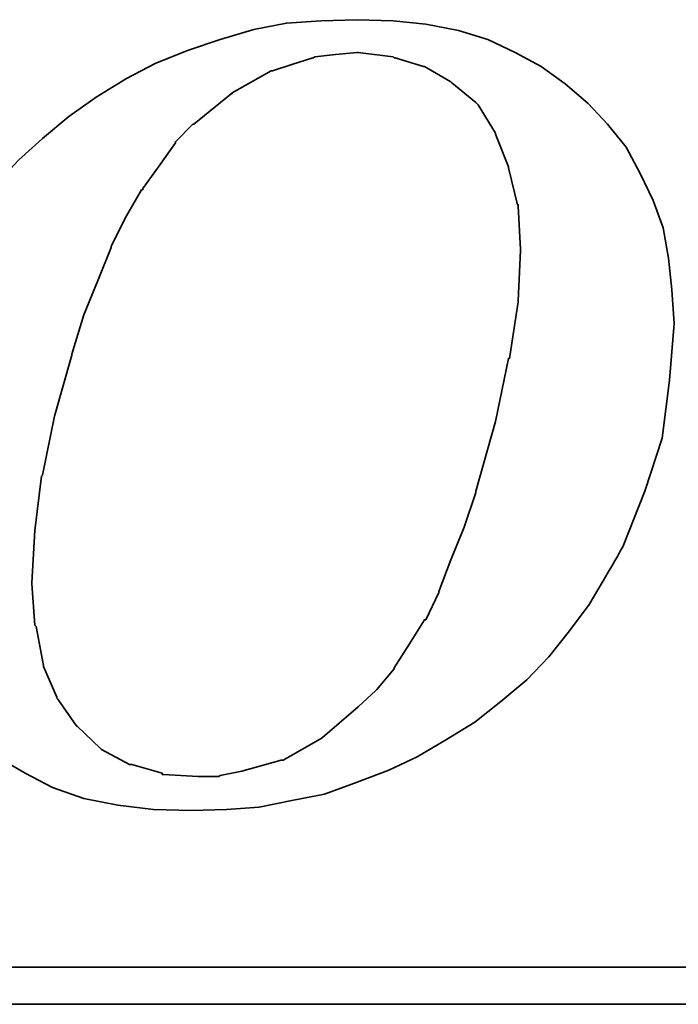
# Model space of a CAD drawing. Header units: millimetres. Extents: x 7 to 218, y 15 to 167.
# Tile 48 of 64: x 182.32 to 184.94, y 82.03 to 85.94. Entities that reach past the tile are written whole.
import ezdxf

# ---------------------------------------------------------------- set-up
doc = ezdxf.new("R2010")
doc.units = ezdxf.units.MM
doc.header["$LTSCALE"] = 0.2
doc.layers.add('layer 1', color=7, linetype='CONTINUOUS')

msp = doc.modelspace()

# ---------------------------------------------------------------- linework, layer by layer
at = {"layer": 'layer 1', "color": 1, "lineweight": 35}
for points, knots in [([(182.0686, 83.1694), (182.0686, 83.1694), (182.146, 83.0875), (182.146, 83.0875), (182.146, 83.0875), (182.146, 83.0875), (182.241, 83.0096), (182.241, 83.0096), (182.241, 83.0096), (182.241, 83.0096), (182.3445, 82.9498), (182.3445, 82.9498), (182.3445, 82.9498), (182.3445, 82.9498), (182.4525, 82.8931), (182.4525, 82.8931), (182.4525, 82.8931), (182.4525, 82.8931), (182.5776, 82.8499), (182.5776, 82.8499), (182.5776, 82.8499), (182.5776, 82.8499), (182.7117, 82.8238), (182.7117, 82.8238), (182.7117, 82.8238), (182.7117, 82.8238), (182.8543, 82.8067), (182.8543, 82.8067), (182.8543, 82.8067), (182.8543, 82.8067), (183.0051, 82.8022), (183.0051, 82.8022), (183.0051, 82.8022), (183.0051, 82.8022), (183.1437, 82.8067), (183.1437, 82.8067), (183.1437, 82.8067), (183.1437, 82.8067), (183.2728, 82.8157), (183.2728, 82.8157), (183.2728, 82.8157), (183.2728, 82.8157), (183.4024, 82.8413), (183.4024, 82.8413), (183.4024, 82.8413), (183.4024, 82.8413), (183.532, 82.867), (183.532, 82.867), (183.532, 82.867), (183.532, 82.867), (183.6616, 82.9147), (183.6616, 82.9147), (183.6616, 82.9147), (183.6616, 82.9147), (183.7867, 82.9624), (183.7867, 82.9624), (183.7867, 82.9624), (183.7867, 82.9624), (183.8992, 83.0146), (183.8992, 83.0146), (183.8992, 83.0146), (183.8992, 83.0146), (184.0162, 83.083), (184.0162, 83.083), (184.0162, 83.083), (184.0162, 83.083), (184.1287, 83.1523), (184.1287, 83.1523), (184.1287, 83.1523), (184.1287, 83.1523), (184.2322, 83.2342), (184.2322, 83.2342), (184.2322, 83.2342), (184.2322, 83.2342), (184.3353, 83.3206), (184.3353, 83.3206), (184.3353, 83.3206), (184.3353, 83.3206), (184.4217, 83.411), (184.4217, 83.411), (184.4217, 83.411), (184.4217, 83.411), (184.504, 83.515), (184.504, 83.515), (184.504, 83.515), (184.504, 83.515), (184.5814, 83.6185), (184.5814, 83.6185), (184.5814, 83.6185), (184.5814, 83.6185), (184.6507, 83.7355), (184.6507, 83.7355), (184.6507, 83.7355), (184.6507, 83.7355), (184.7155, 83.848), (184.7155, 83.848), (184.7155, 83.848), (184.7155, 83.848), (184.8024, 84.068), (184.8024, 84.068), (184.8024, 84.068), (184.8024, 84.068), (184.8712, 84.2791), (184.8712, 84.2791), (184.8712, 84.2791), (184.8712, 84.2791), (184.9009, 84.5086), (184.9009, 84.5086), (184.9009, 84.5086), (184.9009, 84.5086), (184.9185, 84.7327), (184.9185, 84.7327), (184.9185, 84.7327), (184.9185, 84.7327), (184.9095, 84.8668), (184.9095, 84.8668), (184.9095, 84.8668), (184.9095, 84.8668), (184.8969, 84.9919), (184.8969, 84.9919), (184.8969, 84.9919), (184.8969, 84.9919), (184.8757, 85.1125), (184.8757, 85.1125), (184.8757, 85.1125), (184.8757, 85.1125), (184.8361, 85.2205), (184.8361, 85.2205), (184.8361, 85.2205), (184.8361, 85.2205), (184.7844, 85.3285), (184.7844, 85.3285), (184.7844, 85.3285), (184.7844, 85.3285), (184.7281, 85.4324), (184.7281, 85.4324), (184.7281, 85.4324), (184.7281, 85.4324), (184.6552, 85.5229), (184.6552, 85.5229), (184.6552, 85.5229), (184.6552, 85.5229), (184.5774, 85.6052), (184.5774, 85.6052), (184.5774, 85.6052), (184.5774, 85.6052), (184.4869, 85.6831), (184.4869, 85.6831), (184.4869, 85.6831), (184.4869, 85.6831), (184.3915, 85.7524), (184.3915, 85.7524), (184.3915, 85.7524), (184.3915, 85.7524), (184.288, 85.8082), (184.288, 85.8082), (184.288, 85.8082), (184.288, 85.8082), (184.18, 85.8599), (184.18, 85.8599), (184.18, 85.8599), (184.18, 85.8599), (184.0639, 85.8946), (184.0639, 85.8946), (184.0639, 85.8946), (184.0639, 85.8946), (183.9339, 85.9207), (183.9339, 85.9207), (183.9339, 85.9207), (183.9339, 85.9207), (183.8043, 85.9333), (183.8043, 85.9333), (183.8043, 85.9333), (183.8043, 85.9333), (183.6616, 85.9378), (183.6616, 85.9378), (183.6616, 85.9378), (183.6616, 85.9378), (183.519, 85.9333), (183.519, 85.9333), (183.519, 85.9333), (183.519, 85.9333), (183.3813, 85.9243), (183.3813, 85.9243), (183.3813, 85.9243), (183.3813, 85.9243), (183.2512, 85.8991), (183.2512, 85.8991), (183.2512, 85.8991), (183.2512, 85.8991), (183.1176, 85.8599), (183.1176, 85.8599), (183.1176, 85.8599), (183.1176, 85.8599), (182.9925, 85.8172), (182.9925, 85.8172), (182.9925, 85.8172), (182.9925, 85.8172), (182.8633, 85.765), (182.8633, 85.765), (182.8633, 85.765), (182.8633, 85.765), (182.7463, 85.7047), (182.7463, 85.7047), (182.7463, 85.7047), (182.7463, 85.7047), (182.6257, 85.6309), (182.6257, 85.6309), (182.6257, 85.6309), (182.6257, 85.6309), (182.5177, 85.5535), (182.5177, 85.5535), (182.5177, 85.5535), (182.5177, 85.5535), (182.4138, 85.4671), (182.4138, 85.4671), (182.4138, 85.4671), (182.4138, 85.4671), (182.3188, 85.3807), (182.3188, 85.3807), (182.3188, 85.3807), (182.3188, 85.3807), (182.2324, 85.2898), (182.2324, 85.2898), (182.2324, 85.2898), (182.2324, 85.2898), (182.1505, 85.1863), (182.1505, 85.1863), (182.1505, 85.1863), (182.1505, 85.1863), (182.0767, 85.0913), (182.0767, 85.0913), (182.0767, 85.0913), (182.0767, 85.0913), (182.0164, 84.9829), (182.0164, 84.9829), (182.0164, 84.9829), (182.0164, 84.9829), (181.9651, 84.8758), (181.9651, 84.8758), (181.9651, 84.8758), (181.9651, 84.8758), (181.8697, 84.6508), (181.8697, 84.6508), (181.8697, 84.6508), (181.8697, 84.6508), (181.8049, 84.4388), (181.8049, 84.4388), (181.8049, 84.4388), (181.8049, 84.4388), (181.7707, 84.2323), (181.7707, 84.2323), (181.7707, 84.2323), (181.7707, 84.2323), (181.7536, 84.0334), (181.7536, 84.0334), (181.7536, 84.0334), (181.7536, 84.0334), (181.7617, 83.9128), (181.7617, 83.9128), (181.7617, 83.9128), (181.7617, 83.9128), (181.7752, 83.7958), (181.7752, 83.7958), (181.7752, 83.7958), (181.7752, 83.7958), (181.7788, 83.7958), (181.7788, 83.7958), (181.7788, 83.7958), (181.7788, 83.7958), (181.7968, 83.6752), (181.7968, 83.6752), (181.7968, 83.6752), (181.7968, 83.6752), (181.8355, 83.5667), (181.8355, 83.5667), (181.8355, 83.5667), (181.8355, 83.5667), (181.8787, 83.4632), (181.8787, 83.4632), (181.8787, 83.4632), (181.8787, 83.4632), (181.93, 83.3593), (181.93, 83.3593), (181.93, 83.3593), (181.93, 83.3593), (181.9948, 83.2648), (181.9948, 83.2648), (181.9948, 83.2648), (181.9948, 83.2648), (182.0686, 83.1694), (182.0686, 83.1694)], [0, 0, 0, 0, 0.013699, 0.013699, 0.013699, 0.013699, 0.027397, 0.027397, 0.027397, 0.027397, 0.041096, 0.041096, 0.041096, 0.041096, 0.054795, 0.054795, 0.054795, 0.054795, 0.068493, 0.068493, 0.068493, 0.068493, 0.082192, 0.082192, 0.082192, 0.082192, 0.09589, 0.09589, 0.09589, 0.09589, 0.109589, 0.109589, 0.109589, 0.109589, 0.123288, 0.123288, 0.123288, 0.123288, 0.136986, 0.136986, 0.136986, 0.136986, 0.150685, 0.150685, 0.150685, 0.150685, 0.164384, 0.164384, 0.164384, 0.164384, 0.178082, 0.178082, 0.178082, 0.178082, 0.191781, 0.191781, 0.191781, 0.191781, 0.205479, 0.205479, 0.205479, 0.205479, 0.219178, 0.219178, 0.219178, 0.219178, 0.232877, 0.232877, 0.232877, 0.232877, 0.246575, 0.246575, 0.246575, 0.246575, 0.260274, 0.260274, 0.260274, 0.260274, 0.273973, 0.273973, 0.273973, 0.273973, 0.287671, 0.287671, 0.287671, 0.287671, 0.30137, 0.30137, 0.30137, 0.30137, 0.315068, 0.315068, 0.315068, 0.315069, 0.328767, 0.328767, 0.328767, 0.328767, 0.342466, 0.342466, 0.342466, 0.342466, 0.356164, 0.356164, 0.356164, 0.356164, 0.369863, 0.369863, 0.369863, 0.369863, 0.383562, 0.383562, 0.383562, 0.383562, 0.39726, 0.39726, 0.39726, 0.39726, 0.410959, 0.410959, 0.410959, 0.410959, 0.424658, 0.424658, 0.424658, 0.424658, 0.438356, 0.438356, 0.438356, 0.438356, 0.452055, 0.452055, 0.452055, 0.452055, 0.465753, 0.465753, 0.465753, 0.465753, 0.479452, 0.479452, 0.479452, 0.479452, 0.493151, 0.493151, 0.493151, 0.493151, 0.506849, 0.506849, 0.506849, 0.506849, 0.520548, 0.520548, 0.520548, 0.520548, 0.534247, 0.534247, 0.534247, 0.534247, 0.547945, 0.547945, 0.547945, 0.547945, 0.561644, 0.561644, 0.561644, 0.561644, 0.575342, 0.575342, 0.575342, 0.575342, 0.589041, 0.589041, 0.589041, 0.589041, 0.60274, 0.60274, 0.60274, 0.60274, 0.616438, 0.616438, 0.616438, 0.616438, 0.630137, 0.630137, 0.630137, 0.630137, 0.643836, 0.643836, 0.643836, 0.643836, 0.657534, 0.657534, 0.657534, 0.657534, 0.671233, 0.671233, 0.671233, 0.671233, 0.684932, 0.684932, 0.684932, 0.684932, 0.69863, 0.69863, 0.69863, 0.69863, 0.712329, 0.712329, 0.712329, 0.712329, 0.726027, 0.726027, 0.726027, 0.726027, 0.739726, 0.739726, 0.739726, 0.739726, 0.753425, 0.753425, 0.753425, 0.753425, 0.767123, 0.767123, 0.767123, 0.767123, 0.780822, 0.780822, 0.780822, 0.780822, 0.794521, 0.794521, 0.794521, 0.794521, 0.808219, 0.808219, 0.808219, 0.808219, 0.821918, 0.821918, 0.821918, 0.821918, 0.835616, 0.835616, 0.835616, 0.835616, 0.849315, 0.849315, 0.849315, 0.849315, 0.863014, 0.863014, 0.863014, 0.863014, 0.876712, 0.876712, 0.876712, 0.876712, 0.890411, 0.890411, 0.890411, 0.890411, 0.90411, 0.90411, 0.90411, 0.90411, 0.917808, 0.917808, 0.917808, 0.917808, 0.931507, 0.931507, 0.931507, 0.931507, 0.945205, 0.945205, 0.945205, 0.945205, 0.958904, 0.958904, 0.958904, 0.958904, 0.972603, 0.972603, 0.972603, 0.972603, 0.986301, 0.986301, 0.986301, 0.986301, 1, 1, 1, 1]), ([(182.5303, 84.6121), (182.5303, 84.6121), (182.5776, 84.7678), (182.5776, 84.7678), (182.5776, 84.7678), (182.5776, 84.7678), (182.6338, 84.9059), (182.6338, 84.9059), (182.6338, 84.9059), (182.6338, 84.9059), (182.6856, 85.0351), (182.6856, 85.0351), (182.6856, 85.0351), (182.6856, 85.0351), (182.6856, 85.0396), (182.6856, 85.0396), (182.6856, 85.0396), (182.6856, 85.0396), (182.7463, 85.1602), (182.7463, 85.1602), (182.7463, 85.1602), (182.7463, 85.1602), (182.8066, 85.2637), (182.8066, 85.2637), (182.8066, 85.2637), (182.8066, 85.2637), (182.8111, 85.2637), (182.8111, 85.2637), (182.8111, 85.2637), (182.8111, 85.2637), (182.8111, 85.2682), (182.8111, 85.2682), (182.8111, 85.2682), (182.8111, 85.2682), (182.88, 85.3631), (182.88, 85.3631), (182.88, 85.3631), (182.88, 85.3631), (182.9407, 85.45), (182.9407, 85.45), (182.9407, 85.45), (182.9407, 85.45), (182.9407, 85.4536), (182.9407, 85.4536), (182.9407, 85.4536), (182.9407, 85.4536), (183.0096, 85.5229), (183.0096, 85.5229), (183.0096, 85.5229), (183.0096, 85.5229), (183.0141, 85.5229), (183.0141, 85.5229), (183.0141, 85.5229), (183.0141, 85.5229), (183.1612, 85.6444), (183.1612, 85.6444), (183.1612, 85.6444), (183.1612, 85.6444), (183.1657, 85.6444), (183.1657, 85.6444), (183.1657, 85.6444), (183.1657, 85.6444), (183.1657, 85.648), (183.1657, 85.648), (183.1657, 85.648), (183.1657, 85.648), (183.3205, 85.7344), (183.3205, 85.7344), (183.3205, 85.7344), (183.3205, 85.7344), (183.3255, 85.7344), (183.3255, 85.7344), (183.3255, 85.7344), (183.3255, 85.7344), (183.4024, 85.7605), (183.4024, 85.7605), (183.4024, 85.7605), (183.4024, 85.7605), (183.4852, 85.7866), (183.4852, 85.7866), (183.4852, 85.7866), (183.4852, 85.7866), (183.4888, 85.7866), (183.4888, 85.7866), (183.4888, 85.7866), (183.4888, 85.7866), (183.4933, 85.7911), (183.4933, 85.7911), (183.4933, 85.7911), (183.4933, 85.7911), (183.5752, 85.7992), (183.5752, 85.7992), (183.5752, 85.7992), (183.5752, 85.7992), (183.6616, 85.8082), (183.6616, 85.8082), (183.6616, 85.8082), (183.6616, 85.8082), (183.6661, 85.8082), (183.6661, 85.8082), (183.6661, 85.8082), (183.6661, 85.8082), (183.8043, 85.7911), (183.8043, 85.7911), (183.8043, 85.7911), (183.8043, 85.7911), (183.8083, 85.7866), (183.8083, 85.7866), (183.8083, 85.7866), (183.8083, 85.7866), (183.8128, 85.7866), (183.8128, 85.7866), (183.8128, 85.7866), (183.8128, 85.7866), (183.9249, 85.7524), (183.9249, 85.7524), (183.9249, 85.7524), (183.9249, 85.7524), (183.9294, 85.7524), (183.9294, 85.7524), (183.9294, 85.7524), (183.9294, 85.7524), (184.0329, 85.6912), (184.0329, 85.6912), (184.0329, 85.6912), (184.0329, 85.6912), (184.0374, 85.6876), (184.0374, 85.6876), (184.0374, 85.6876), (184.0374, 85.6876), (184.1323, 85.6093), (184.1323, 85.6093), (184.1323, 85.6093), (184.1323, 85.6093), (184.1368, 85.6052), (184.1368, 85.6052), (184.1368, 85.6052), (184.1368, 85.6052), (184.1413, 85.6007), (184.1413, 85.6007), (184.1413, 85.6007), (184.1413, 85.6007), (184.2106, 85.4882), (184.2106, 85.4882), (184.2106, 85.4882), (184.2106, 85.4882), (184.2106, 85.4842), (184.2106, 85.4842), (184.2106, 85.4842), (184.2106, 85.4842), (184.2619, 85.3546), (184.2619, 85.3546), (184.2619, 85.3546), (184.2619, 85.3546), (184.2619, 85.3501), (184.2619, 85.3501), (184.2619, 85.3501), (184.2619, 85.3501), (184.297, 85.2038), (184.297, 85.2038), (184.297, 85.2038), (184.297, 85.2038), (184.3006, 85.2038), (184.3006, 85.2038), (184.3006, 85.2038), (184.3006, 85.2038), (184.3006, 85.1989), (184.3006, 85.1989), (184.3006, 85.1989), (184.3006, 85.1989), (184.3096, 85.0261), (184.3096, 85.0261), (184.3096, 85.0261), (184.3096, 85.0261), (184.3096, 85.022), (184.3096, 85.022), (184.3096, 85.022), (184.3096, 85.022), (184.3006, 84.8236), (184.3006, 84.8236), (184.3006, 84.8236), (184.3006, 84.8236), (184.3006, 84.8191), (184.3006, 84.8191), (184.3006, 84.8191), (184.3006, 84.8191), (184.2664, 84.595), (184.2664, 84.595), (184.2664, 84.595), (184.2664, 84.595), (184.2619, 84.595), (184.2619, 84.595), (184.2619, 84.595), (184.2619, 84.595), (184.2106, 84.3439), (184.2106, 84.3439), (184.2106, 84.3439), (184.2106, 84.3439), (184.1323, 84.068), (184.1323, 84.068), (184.1323, 84.068), (184.1323, 84.068), (184.1323, 84.0631), (184.1323, 84.0631), (184.1323, 84.0631), (184.1323, 84.0631), (184.0855, 83.9254), (184.0855, 83.9254), (184.0855, 83.9254), (184.0855, 83.9254), (184.0329, 83.7958), (184.0329, 83.7958), (184.0329, 83.7958), (184.0329, 83.7958), (183.9856, 83.6707), (183.9856, 83.6707), (183.9856, 83.6707), (183.9856, 83.6707), (183.9856, 83.6662), (183.9856, 83.6662), (183.9856, 83.6662), (183.9856, 83.6662), (183.9339, 83.5582), (183.9339, 83.5582), (183.9339, 83.5582), (183.9339, 83.5582), (183.9294, 83.5582), (183.9294, 83.5582), (183.9294, 83.5582), (183.9294, 83.5582), (183.8695, 83.4632), (183.8695, 83.4632), (183.8695, 83.4632), (183.8695, 83.4632), (183.8083, 83.3683), (183.8083, 83.3683), (183.8083, 83.3683), (183.8083, 83.3683), (183.8083, 83.3638), (183.8083, 83.3638), (183.8083, 83.3638), (183.8083, 83.3638), (183.7399, 83.2819), (183.7399, 83.2819), (183.7399, 83.2819), (183.7399, 83.2819), (183.7354, 83.2774), (183.7354, 83.2774), (183.7354, 83.2774), (183.7354, 83.2774), (183.6661, 83.2126), (183.6661, 83.2126), (183.6661, 83.2126), (183.6661, 83.2126), (183.5239, 83.0915), (183.5239, 83.0915), (183.5239, 83.0915), (183.5239, 83.0915), (183.519, 83.0875), (183.519, 83.0875), (183.519, 83.0875), (183.519, 83.0875), (183.3682, 83.0011), (183.3682, 83.0011), (183.3682, 83.0011), (183.3682, 83.0011), (183.3637, 83.0011), (183.3637, 83.0011), (183.3637, 83.0011), (183.3637, 83.0011), (183.3597, 83.0011), (183.3597, 83.0011), (183.3597, 83.0011), (183.3597, 83.0011), (183.2044, 82.9579), (183.2044, 82.9579), (183.2044, 82.9579), (183.2044, 82.9579), (183.1176, 82.9403), (183.1176, 82.9403), (183.1176, 82.9403), (183.1176, 82.9403), (183.1131, 82.9363), (183.1131, 82.9363), (183.1131, 82.9363), (183.1131, 82.9363), (183.109, 82.9363), (183.109, 82.9363), (183.109, 82.9363), (183.109, 82.9363), (183.0312, 82.9363), (183.0312, 82.9363), (183.0312, 82.9363), (183.0312, 82.9363), (182.893, 82.9448), (182.893, 82.9448), (182.893, 82.9448), (182.893, 82.9448), (182.8885, 82.9448), (182.8885, 82.9448), (182.8885, 82.9448), (182.8885, 82.9448), (182.8885, 82.9498), (182.8885, 82.9498), (182.8885, 82.9498), (182.8885, 82.9498), (182.7679, 82.984), (182.7679, 82.984), (182.7679, 82.984), (182.7679, 82.984), (182.7634, 82.984), (182.7634, 82.984), (182.7634, 82.984), (182.7634, 82.984), (182.7589, 82.984), (182.7589, 82.984), (182.7589, 82.984), (182.7589, 82.984), (182.6469, 83.0443), (182.6469, 83.0443), (182.6469, 83.0443), (182.6469, 83.0443), (182.6424, 83.0488), (182.6424, 83.0488), (182.6424, 83.0488), (182.6424, 83.0488), (182.5519, 83.1352), (182.5519, 83.1352), (182.5519, 83.1352), (182.5519, 83.1352), (182.5474, 83.1397), (182.5474, 83.1397), (182.5474, 83.1397), (182.5474, 83.1397), (182.4745, 83.2432), (182.4745, 83.2432), (182.4745, 83.2432), (182.4745, 83.2432), (182.47, 83.2477), (182.47, 83.2477), (182.47, 83.2477), (182.47, 83.2477), (182.47, 83.2513), (182.47, 83.2513), (182.47, 83.2513), (182.47, 83.2513), (182.4178, 83.3728), (182.4178, 83.3728), (182.4178, 83.3728), (182.4178, 83.3728), (182.4178, 83.3773), (182.4178, 83.3773), (182.4178, 83.3773), (182.4178, 83.3773), (182.3881, 83.5321), (182.3881, 83.5321), (182.3881, 83.5321), (182.3881, 83.5321), (182.3836, 83.5366), (182.3836, 83.5366), (182.3836, 83.5366), (182.3836, 83.5366), (182.371, 83.7004), (182.371, 83.7004), (182.371, 83.7004), (182.371, 83.7004), (182.371, 83.7049), (182.371, 83.7049), (182.371, 83.7049), (182.371, 83.7049), (182.3836, 83.9128), (182.3836, 83.9128), (182.3836, 83.9128), (182.3836, 83.9128), (182.4093, 84.1279), (182.4093, 84.1279), (182.4093, 84.1279), (182.4093, 84.1279), (182.4138, 84.1324), (182.4138, 84.1324), (182.4138, 84.1324), (182.4138, 84.1324), (182.4615, 84.3655), (182.4615, 84.3655), (182.4615, 84.3655), (182.4615, 84.3655), (182.5303, 84.6076), (182.5303, 84.6076), (182.5303, 84.6076), (182.5303, 84.6076), (182.5303, 84.6121), (182.5303, 84.6121)], [0, 0, 0, 0, 0.010204, 0.010204, 0.010204, 0.010204, 0.020408, 0.020408, 0.020408, 0.020408, 0.030612, 0.030612, 0.030612, 0.030612, 0.040816, 0.040816, 0.040816, 0.040816, 0.05102, 0.05102, 0.05102, 0.05102, 0.061224, 0.061224, 0.061224, 0.061224, 0.071429, 0.071429, 0.071429, 0.071429, 0.081633, 0.081633, 0.081633, 0.081633, 0.091837, 0.091837, 0.091837, 0.091837, 0.102041, 0.102041, 0.102041, 0.102041, 0.112245, 0.112245, 0.112245, 0.112245, 0.122449, 0.122449, 0.122449, 0.122449, 0.132653, 0.132653, 0.132653, 0.132653, 0.142857, 0.142857, 0.142857, 0.142857, 0.153061, 0.153061, 0.153061, 0.153061, 0.163265, 0.163265, 0.163265, 0.163265, 0.173469, 0.173469, 0.173469, 0.173469, 0.183673, 0.183673, 0.183673, 0.183673, 0.193878, 0.193878, 0.193878, 0.193878, 0.204082, 0.204082, 0.204082, 0.204082, 0.214286, 0.214286, 0.214286, 0.214286, 0.22449, 0.22449, 0.22449, 0.22449, 0.234694, 0.234694, 0.234694, 0.234694, 0.244898, 0.244898, 0.244898, 0.244898, 0.255102, 0.255102, 0.255102, 0.255102, 0.265306, 0.265306, 0.265306, 0.265306, 0.27551, 0.27551, 0.27551, 0.27551, 0.285714, 0.285714, 0.285714, 0.285714, 0.295918, 0.295918, 0.295918, 0.295918, 0.306122, 0.306122, 0.306122, 0.306122, 0.316327, 0.316327, 0.316327, 0.316327, 0.326531, 0.326531, 0.326531, 0.326531, 0.336735, 0.336735, 0.336735, 0.336735, 0.346939, 0.346939, 0.346939, 0.346939, 0.357143, 0.357143, 0.357143, 0.357143, 0.367347, 0.367347, 0.367347, 0.367347, 0.377551, 0.377551, 0.377551, 0.377551, 0.387755, 0.387755, 0.387755, 0.387755, 0.397959, 0.397959, 0.397959, 0.397959, 0.408163, 0.408163, 0.408163, 0.408163, 0.418367, 0.418367, 0.418367, 0.418367, 0.428571, 0.428571, 0.428571, 0.428571, 0.438776, 0.438776, 0.438776, 0.438776, 0.44898, 0.44898, 0.44898, 0.44898, 0.459184, 0.459184, 0.459184, 0.459184, 0.469388, 0.469388, 0.469388, 0.469388, 0.479592, 0.479592, 0.479592, 0.479592, 0.489796, 0.489796, 0.489796, 0.489796, 0.5, 0.5, 0.5, 0.5, 0.510204, 0.510204, 0.510204, 0.510204, 0.520408, 0.520408, 0.520408, 0.520408, 0.530612, 0.530612, 0.530612, 0.530612, 0.540816, 0.540816, 0.540816, 0.540816, 0.55102, 0.55102, 0.55102, 0.55102, 0.561224, 0.561224, 0.561224, 0.561224, 0.571429, 0.571429, 0.571429, 0.571429, 0.581633, 0.581633, 0.581633, 0.581633, 0.591837, 0.591837, 0.591837, 0.591837, 0.602041, 0.602041, 0.602041, 0.602041, 0.612245, 0.612245, 0.612245, 0.612245, 0.622449, 0.622449, 0.622449, 0.622449, 0.632653, 0.632653, 0.632653, 0.632653, 0.642857, 0.642857, 0.642857, 0.642857, 0.653061, 0.653061, 0.653061, 0.653061, 0.663265, 0.663265, 0.663265, 0.663265, 0.673469, 0.673469, 0.673469, 0.673469, 0.683673, 0.683673, 0.683673, 0.683673, 0.693878, 0.693878, 0.693878, 0.693878, 0.704082, 0.704082, 0.704082, 0.704082, 0.714286, 0.714286, 0.714286, 0.714286, 0.72449, 0.72449, 0.72449, 0.72449, 0.734694, 0.734694, 0.734694, 0.734694, 0.744898, 0.744898, 0.744898, 0.744898, 0.755102, 0.755102, 0.755102, 0.755102, 0.765306, 0.765306, 0.765306, 0.765306, 0.77551, 0.77551, 0.77551, 0.77551, 0.785714, 0.785714, 0.785714, 0.785714, 0.795918, 0.795918, 0.795918, 0.795918, 0.806122, 0.806122, 0.806122, 0.806122, 0.816327, 0.816327, 0.816327, 0.816327, 0.826531, 0.826531, 0.826531, 0.826531, 0.836735, 0.836735, 0.836735, 0.836735, 0.846939, 0.846939, 0.846939, 0.846939, 0.857143, 0.857143, 0.857143, 0.857143, 0.867347, 0.867347, 0.867347, 0.867347, 0.877551, 0.877551, 0.877551, 0.877551, 0.887755, 0.887755, 0.887755, 0.887755, 0.897959, 0.897959, 0.897959, 0.897959, 0.908163, 0.908163, 0.908163, 0.908163, 0.918367, 0.918367, 0.918367, 0.918367, 0.928571, 0.928571, 0.928571, 0.928571, 0.938776, 0.938776, 0.938776, 0.938776, 0.94898, 0.94898, 0.94898, 0.94898, 0.959184, 0.959184, 0.959184, 0.959184, 0.969388, 0.969388, 0.969388, 0.969388, 0.979592, 0.979592, 0.979592, 0.979592, 0.989796, 0.989796, 0.989796, 0.989796, 1, 1, 1, 1]), ([(197.7741, 82.7203), (197.7741, 82.7203), (197.7741, 82.2149), (197.7741, 82.2149), (197.7741, 82.2149), (197.7741, 82.2149), (197.7741, 82.1803), (197.7741, 82.1803), (197.7741, 82.1803), (197.7741, 82.1803), (197.7394, 82.1803), (197.7394, 82.1803), (197.7394, 82.1803), (197.7394, 82.1803), (168.2113, 82.1803), (168.2113, 82.1803), (168.2113, 82.1803), (168.2113, 82.1803), (168.2113, 82.0336), (168.2113, 82.0336), (168.2113, 82.0336), (168.2113, 82.0336), (199.0309, 82.0336), (199.0309, 82.0336), (199.0309, 82.0336), (199.0309, 82.0336), (197.7741, 82.7203), (197.7741, 82.7203)], [0, 0, 0, 0, 0.142857, 0.142857, 0.142857, 0.142857, 0.285714, 0.285714, 0.285714, 0.285714, 0.428571, 0.428571, 0.428571, 0.428571, 0.571429, 0.571429, 0.571429, 0.571429, 0.714286, 0.714286, 0.714286, 0.714286, 0.857143, 0.857143, 0.857143, 0.857143, 1, 1, 1, 1])]:
    msp.add_open_spline(points, degree=3, knots=knots, dxfattribs=at)

doc.saveas('drawing.dxf')
